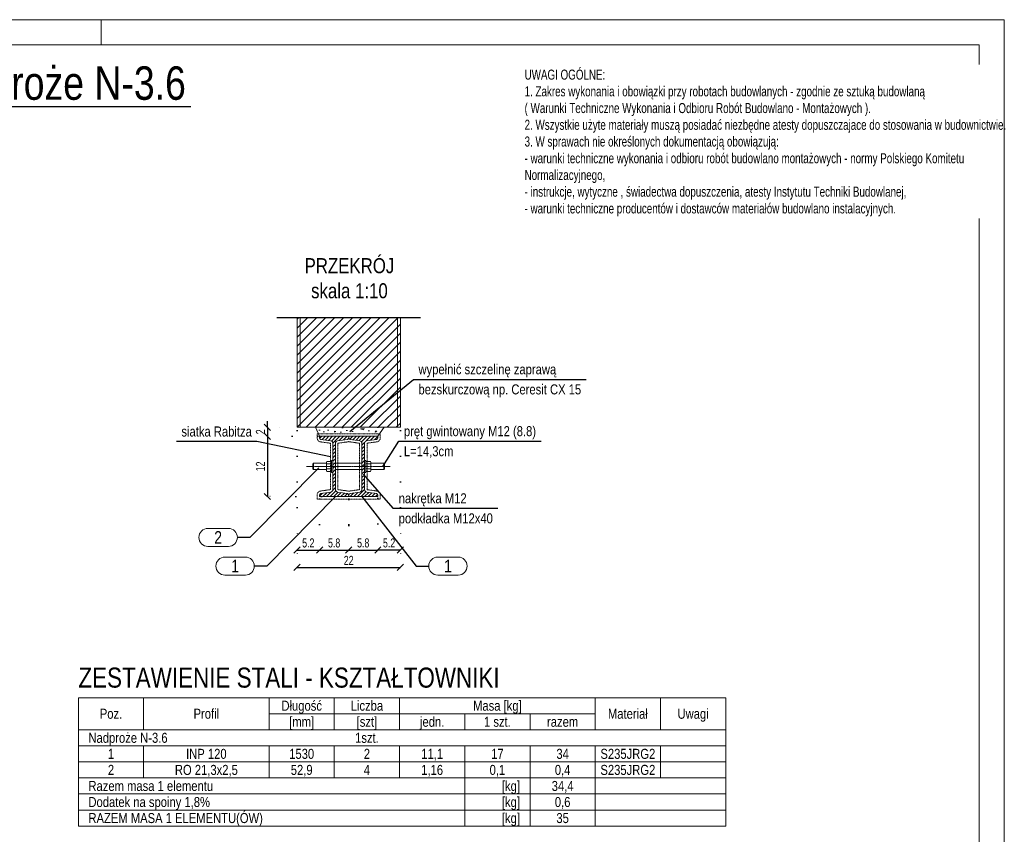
# Model space of a CAD drawing. Header units: millimetres. Extents: x 11149 to 111407, y -107619 to -23630.
# Tile 63 of 245: x 20261 to 20752, y -36766 to -36360. Entities that reach past the tile are written whole.
import ezdxf
from ezdxf.enums import TextEntityAlignment as Align

# ---------------------------------------------------------------- set-up
doc = ezdxf.new("R2010")
doc.units = ezdxf.units.MM
doc.header["$LTSCALE"] = 2
for name, pattern in [('CENTER2', [28.575, 19.05, -3.175, 3.175, -3.175]), ('DOT', [6.35, 0, -6.35]), ('HIDDEN', [9.525, 6.35, -3.175])]:
    doc.linetypes.add(name, pattern=pattern)
doc.layers.get('0').update_dxf_attribs({"plot": 0})
doc.layers.get('Defpoints').update_dxf_attribs({"color": 1})
for name, color, linetype, lineweight in [('e-cad_252', 252, 'HIDDEN', 9), ('e-cad_cienkie', 1, 'Continuous', 9), ('e-cad_opisy', 7, 'Continuous', 9), ('e-cad_osie', 22, 'CENTER2', 9), ('e-cad_stal_kontur', 222, 'Continuous', 20), ('e-cad_stal_wypelnienia', 224, 'Continuous', 9), ('e-cad_wymiary', 4, 'Continuous', 9), ('Opisy', 7, 'Continuous', 13)]:
    doc.layers.add(name, color=color, linetype=linetype, lineweight=lineweight)
doc.layers.add('e-cad_ukryte', color=30, linetype='HIDDEN')
doc.styles.add('e-cad_1', font='arial.ttf', dxfattribs={"width": 0.7})
doc.styles.add('e-cad_2', font='arial.ttf', dxfattribs={"width": 0.8})
doc.dimstyles.new('e-cad_1_10_[cm]', dxfattribs={"dimtxt": 1.8, "dimasz": 1.25, "dimexe": 1.25, "dimexo": 0.625, "dimgap": 0.5, "dimtad": 1, "dimdec": 0, "dimrnd": 1, "dimzin": 1, "dimtxsty": 'e-cad_1', "dimblk": 'OBLIQUE', "dimcen": 2.5, "dimclrd": 256, "dimclre": 252, "dimclrt": 7, "dimadec": 0, "dimazin": 0, "dimtfac": 1, "dimtix": 1, "dimtmove": 2, "dimatfit": 3, "dimldrblk": 'NONE', "dimfxl": 60, "dimfxlon": 1, "dimarcsym": 0})
doc.dimstyles.new('e-cad_1_25_10[cm]', dxfattribs={"dimscale": 2.5, "dimtxt": 1.8, "dimasz": 1.25, "dimexe": 1.25, "dimexo": 0.625, "dimgap": 0.5, "dimtad": 1, "dimdec": 0, "dimlfac": 0.4, "dimrnd": 1, "dimzin": 1, "dimtxsty": 'e-cad_1', "dimblk": 'OBLIQUE', "dimcen": 2.5, "dimclrd": 30, "dimclre": 252, "dimclrt": 7, "dimadec": 0, "dimazin": 0, "dimtfac": 1, "dimtix": 1, "dimtmove": 2, "dimatfit": 3, "dimfxl": 60, "dimfxlon": 1, "dimarcsym": 0})
doc.dimstyles.new('e-cad_1_25_[cm]', dxfattribs={"dimscale": 2.5, "dimtxt": 1.8, "dimasz": 1.25, "dimexe": 1.25, "dimexo": 0.625, "dimgap": 0.5, "dimtad": 1, "dimdec": 0, "dimrnd": 1, "dimzin": 1, "dimtxsty": 'e-cad_1', "dimblk": 'OBLIQUE', "dimcen": 2.5, "dimclrd": 256, "dimclre": 252, "dimclrt": 7, "dimadec": 0, "dimazin": 0, "dimtfac": 1, "dimtix": 1, "dimtmove": 2, "dimatfit": 3, "dimldrblk": 'NONE', "dimfxl": 60, "dimfxlon": 1, "dimarcsym": 0})

# ---------------------------------------------------------------- blocks, each defined once
blk = doc.blocks.new('A3_poziom')
at = {"ltscale": 0.8}
blk.add_line((240, 292), (240, 297), dxfattribs=at)
for points in [[(0, 0), (420, 0), (420, 297), (0, 297)], [(30, 5), (415, 5), (415, 292), (30, 292)]]:
    blk.add_lwpolyline(points, close=True)
blk = doc.blocks.new('e-cad_ZelbetPozycja')
at = {"layer": 'e-cad_opisy', "ltscale": 0.04, "style": 'e-cad_1', "width": 0.8}
for tag, p, height in [('OPIS_1', (0, 1.33), 6.67), ('OPIS_2', (0, -5.33), 4), ('OPIS_4', (16, -5.33), 4), ('OPIS_3', (0, -9.33), 2.67)]:
    blk.add_attdef(tag, p, '', height=height, dxfattribs=at)
at = {"layer": 'e-cad_opisy', "ltscale": 0.04, "style": 'e-cad_1', "width": 0.8, "flags": 1}
for tag, p in [('POZYCJA', (0, -20)), ('ILOSC', (0, -26.67)), ('DODATEK', (0, -33.33))]:
    blk.add_attdef(tag, p, '', height=4, dxfattribs=at)
blk = doc.blocks.new('_None')
blk = doc.blocks.new('_OBLIQUE')
at = {"color": 0, "linetype": 'ByBlock', "lineweight": -2}
blk.add_line((-0.5, -0.5), (0.5, 0.5), dxfattribs=at)
blk = doc.blocks.new('e-cad_StalOpisNiezliczalny_1')
at = {"layer": 'e-cad_cienkie', "ltscale": 0.4}
blk.add_lwpolyline([(5.87, 1.8), (1.78, 1.8, 0.991311), (1.78, -1.8), (5.87, -1.8, 0.991311)], format="xyb", close=True, dxfattribs=at)
at = {"layer": 'e-cad_opisy', "color": 9, "ltscale": 0.04, "style": 'e-cad_1', "width": 0.8}
blk.add_attdef('NR', text='', height=2.5, dxfattribs=at).set_placement((3.83, 0), align=Align.MIDDLE_CENTER)
blk = doc.blocks.new('*D1512')
at = {"layer": 'Defpoints', "color": 0, "ltscale": 0.5}
for p in [(20392.24, -36563.21), (20384.77, -36567.71), (20411.49, -36567.71)]:
    blk.add_point(p, dxfattribs=at)
at = {"layer": 'e-cad_opisy', "color": 30, "lineweight": -2}
for p, q in [((20384.77, -36563.21), (20384.77, -36560.09)), ((20384.77, -36563.21), (20384.77, -36567.71)), ((20384.77, -36567.71), (20384.77, -36570.84))]:
    blk.add_line(p, q, dxfattribs=at)
at = {"layer": 'e-cad_opisy', "color": 252, "linetype": 'DOT', "lineweight": -2}
for p, q in [((20390.67, -36563.21), (20381.64, -36563.21)), ((20409.92, -36567.71), (20381.64, -36567.71))]:
    blk.add_line(p, q, dxfattribs=at)
at = {"layer": 'e-cad_opisy', "color": 30, "lineweight": -2, "ltscale": 0.5, "xscale": 3.125, "yscale": 3.125, "zscale": 3.125}
for p, rotation in [((20384.77, -36563.21), 270), ((20384.77, -36567.71), 90)]:
    blk.add_blockref('_OBLIQUE', p, dxfattribs=dict(at, rotation=rotation))
at = {"layer": 'e-cad_opisy', "color": 7, "ltscale": 0.5, "insert": (20381.26, -36565.46), "char_height": 4.5, "attachment_point": 5, "rotation": 90, "style": 'e-cad_1'}
blk.add_mtext('2', dxfattribs=at)
blk = doc.blocks.new('*D1513')
at = {"layer": 'Defpoints', "color": 0, "ltscale": 0.5}
for p in [(20411.49, -36567.71), (20384.77, -36597.71), (20413.27, -36597.71)]:
    blk.add_point(p, dxfattribs=at)
at = {"layer": 'e-cad_opisy', "color": 252, "linetype": 'DOT', "lineweight": -2}
for p, q in [((20409.92, -36567.71), (20381.64, -36567.71)), ((20411.71, -36597.71), (20381.64, -36597.71))]:
    blk.add_line(p, q, dxfattribs=at)
at = {"layer": 'e-cad_opisy', "color": 30, "lineweight": -2}
blk.add_line((20384.77, -36567.71), (20384.77, -36597.71), dxfattribs=at)
at = {"layer": 'e-cad_opisy', "color": 30, "lineweight": -2, "ltscale": 0.5, "xscale": 3.125, "yscale": 3.125, "zscale": 3.125}
for p, rotation in [((20384.77, -36567.71), 90), ((20384.77, -36597.71), 270)]:
    blk.add_blockref('_OBLIQUE', p, dxfattribs=dict(at, rotation=rotation))
at = {"layer": 'e-cad_opisy', "color": 7, "ltscale": 0.5, "insert": (20381.26, -36582.71), "char_height": 4.5, "attachment_point": 5, "rotation": 90, "style": 'e-cad_1'}
blk.add_mtext('12', dxfattribs=at)
blk = doc.blocks.new('*D1514')
at = {"layer": 'Defpoints', "color": 0, "ltscale": 0.5}
for p in [(20399.49, -36563.21), (20410.74, -36597.34), (20410.74, -36624.41)]:
    blk.add_point(p, dxfattribs=at)
at = {"layer": 'e-cad_opisy', "color": 252, "linetype": 'DOT', "lineweight": -2}
for p, q in [((20399.49, -36564.77), (20399.49, -36627.54)), ((20410.74, -36598.9), (20410.74, -36627.54))]:
    blk.add_line(p, q, dxfattribs=at)
at = {"layer": 'e-cad_opisy', "color": 30, "lineweight": -2}
blk.add_line((20399.49, -36624.41), (20410.74, -36624.41), dxfattribs=at)
at = {"layer": 'e-cad_opisy', "color": 30, "lineweight": -2, "ltscale": 0.5, "xscale": 3.125, "yscale": 3.125, "zscale": 3.125, "rotation": 180}
blk.add_blockref('_OBLIQUE', (20399.49, -36624.41), dxfattribs=at)
at = {"layer": 'e-cad_opisy', "color": 30, "lineweight": -2, "ltscale": 0.5, "xscale": 3.125, "yscale": 3.125, "zscale": 3.125}
blk.add_blockref('_OBLIQUE', (20410.74, -36624.41), dxfattribs=at)
at = {"layer": 'e-cad_opisy', "color": 7, "ltscale": 0.5, "insert": (20405.11, -36620.87), "char_height": 4.5, "attachment_point": 5, "style": 'e-cad_1'}
blk.add_mtext('5.2', dxfattribs=at)
blk = doc.blocks.new('*D1515')
at = {"layer": 'Defpoints', "color": 0, "ltscale": 0.5}
for p in [(20425.24, -36597.34), (20439.74, -36596.97), (20439.74, -36624.41)]:
    blk.add_point(p, dxfattribs=at)
at = {"layer": 'e-cad_opisy', "color": 252, "linetype": 'DOT', "lineweight": -2}
for p, q in [((20425.24, -36598.9), (20425.24, -36627.54)), ((20439.74, -36598.53), (20439.74, -36627.54))]:
    blk.add_line(p, q, dxfattribs=at)
at = {"layer": 'e-cad_opisy', "color": 30, "lineweight": -2}
blk.add_line((20425.24, -36624.41), (20439.74, -36624.41), dxfattribs=at)
at = {"layer": 'e-cad_opisy', "color": 30, "lineweight": -2, "ltscale": 0.5, "xscale": 3.125, "yscale": 3.125, "zscale": 3.125, "rotation": 180}
blk.add_blockref('_OBLIQUE', (20425.24, -36624.41), dxfattribs=at)
at = {"layer": 'e-cad_opisy', "color": 30, "lineweight": -2, "ltscale": 0.5, "xscale": 3.125, "yscale": 3.125, "zscale": 3.125}
blk.add_blockref('_OBLIQUE', (20439.74, -36624.41), dxfattribs=at)
at = {"layer": 'e-cad_opisy', "color": 7, "ltscale": 0.5, "insert": (20432.49, -36620.87), "char_height": 4.5, "attachment_point": 5, "style": 'e-cad_1'}
blk.add_mtext('5.8', dxfattribs=at)
blk = doc.blocks.new('*D1516')
at = {"layer": 'Defpoints', "color": 0, "ltscale": 0.5}
for p in [(20399.49, -36624.41), (20450.99, -36624.41), (20450.99, -36633.04)]:
    blk.add_point(p, dxfattribs=at)
at = {"layer": 'e-cad_opisy', "color": 252, "linetype": 'DOT', "lineweight": -2}
for p, q in [((20399.49, -36625.98), (20399.49, -36636.16)), ((20450.99, -36625.98), (20450.99, -36636.16))]:
    blk.add_line(p, q, dxfattribs=at)
at = {"layer": 'e-cad_opisy', "color": 30, "lineweight": -2}
blk.add_line((20399.49, -36633.04), (20450.99, -36633.04), dxfattribs=at)
at = {"layer": 'e-cad_opisy', "color": 30, "lineweight": -2, "ltscale": 0.5, "xscale": 3.125, "yscale": 3.125, "zscale": 3.125, "rotation": 180}
blk.add_blockref('_OBLIQUE', (20399.49, -36633.04), dxfattribs=at)
at = {"layer": 'e-cad_opisy', "color": 30, "lineweight": -2, "ltscale": 0.5, "xscale": 3.125, "yscale": 3.125, "zscale": 3.125}
blk.add_blockref('_OBLIQUE', (20450.99, -36633.04), dxfattribs=at)
at = {"layer": 'e-cad_opisy', "color": 7, "ltscale": 0.5, "insert": (20425.24, -36629.53), "char_height": 4.5, "attachment_point": 5, "style": 'e-cad_1'}
blk.add_mtext('22', dxfattribs=at)
blk = doc.blocks.new('*D1537')
at = {"layer": 'Defpoints', "color": 0, "ltscale": 0.5}
for p in [(20425.24, -36597.71), (20410.74, -36624.41), (20425.24, -36624.41)]:
    blk.add_point(p, dxfattribs=at)
at = {"layer": 'e-cad_opisy', "color": 252, "linetype": 'DOT', "lineweight": -2}
for p, q in [((20425.24, -36599.27), (20425.24, -36627.54)), ((20410.74, -36622.85), (20410.74, -36621.29))]:
    blk.add_line(p, q, dxfattribs=at)
at = {"layer": 'e-cad_opisy', "color": 30, "lineweight": -2}
blk.add_line((20410.74, -36624.41), (20425.24, -36624.41), dxfattribs=at)
at = {"layer": 'e-cad_opisy', "color": 30, "lineweight": -2, "ltscale": 0.5, "xscale": 3.125, "yscale": 3.125, "zscale": 3.125, "rotation": 180}
blk.add_blockref('_OBLIQUE', (20410.74, -36624.41), dxfattribs=at)
at = {"layer": 'e-cad_opisy', "color": 30, "lineweight": -2, "ltscale": 0.5, "xscale": 3.125, "yscale": 3.125, "zscale": 3.125}
blk.add_blockref('_OBLIQUE', (20425.24, -36624.41), dxfattribs=at)
at = {"layer": 'e-cad_opisy', "color": 7, "ltscale": 0.5, "insert": (20417.99, -36620.87), "char_height": 4.5, "attachment_point": 5, "style": 'e-cad_1'}
blk.add_mtext('5.8', dxfattribs=at)
blk = doc.blocks.new('*D1539')
at = {"layer": 'Defpoints', "color": 0, "ltscale": 0.5}
for p in [(20450.99, -36563.21), (20439.74, -36596.97), (20439.74, -36624.41)]:
    blk.add_point(p, dxfattribs=at)
at = {"layer": 'e-cad_opisy', "color": 252, "linetype": 'DOT', "lineweight": -2}
for p, q in [((20450.99, -36564.77), (20450.99, -36627.54)), ((20439.74, -36598.53), (20439.74, -36627.54))]:
    blk.add_line(p, q, dxfattribs=at)
at = {"layer": 'e-cad_opisy', "color": 30, "lineweight": -2}
blk.add_line((20450.99, -36624.41), (20439.74, -36624.41), dxfattribs=at)
at = {"layer": 'e-cad_opisy', "color": 30, "lineweight": -2, "ltscale": 0.5, "xscale": 3.125, "yscale": 3.125, "zscale": 3.125, "rotation": 180}
blk.add_blockref('_OBLIQUE', (20439.74, -36624.41), dxfattribs=at)
at = {"layer": 'e-cad_opisy', "color": 30, "lineweight": -2, "ltscale": 0.5, "xscale": 3.125, "yscale": 3.125, "zscale": 3.125}
blk.add_blockref('_OBLIQUE', (20450.99, -36624.41), dxfattribs=at)
at = {"layer": 'e-cad_opisy', "color": 7, "ltscale": 0.5, "insert": (20445.36, -36620.87), "char_height": 4.5, "attachment_point": 5, "style": 'e-cad_1'}
blk.add_mtext('5.2', dxfattribs=at)

msp = doc.modelspace()

# ---------------------------------------------------------------- hatches: boundary and pattern name
at = {"layer": 'e-cad_252', "ltscale": 10}
h = msp.add_hatch(dxfattribs=at)
h.set_pattern_fill('ANSI31', color=256)
h.set_pattern_definition([(45, (18022.2896, -40925.081), (-2.245064, 2.245064), [])])
h.paths.add_polyline_path([(20399.49, -36508.42), (20399.49, -36563.21), (20450.99, -36563.21), (20450.99, -36508.42)])
at = {"layer": 'e-cad_252', "ltscale": 0.8}
h = msp.add_hatch(dxfattribs=at)
h.set_pattern_fill('CONC', color=256, scale=0.625, angle=30)
h.set_pattern_definition([(30, (10823.433, -41338.94), (-7.9375, 13.748153), [0, -15.875]), (30, (10826.349, -41343.672), (-7.9375, 13.748153), [0, -15.875]), (30, (10822.475, -41336.01), (-7.9375, 13.748153), [0, -15.875]), (8.1986, (10817.7869, -41344.3997), (49.1819629, 10.0643501), [1.709785, -83.77971]), (246.8699, (10819.4792, -41344.156), (25.36945775, 51.3088076), [0.79375, -78.58125]), (160.6013, (10819.1674, -41344.8858), (116.36576442, -42.80140287), [1.463596, -144.896665]), (236.5651, (10815.583, -41349.155), (-5.8106313, -21.6856646), [0.35498, -35.142599]), (356.3099, (10815.3874, -41349.4512), (35.433811, 2.1268249), [0.57239, -56.66575]), (138.4349, (10815.9586, -41349.488), (-29.6231348, 19.5588252), [0.502015, -49.699148]), (255, (10825.176, -41345.45), (7.937502, -13.748158), [0.673513, -21.777119]), (30, (10825.001, -41346.1), (5.810653, 21.685653), [0.9525, -14.9225]), (165, (10825.826, -41345.624), (-13.748158, -7.937502), [0.673513, -21.777119]), (281.5651, (10818.446, -41337.6035), (-2.126872, 35.4337999), [0.502015, -49.699148]), (30, (10818.546, -41338.095), (5.810653, 21.685653), [0.79375, -15.08125]), (173.1301, (10819.2338, -41337.6984), (-57.1194597, 3.6838089), [0.79375, -78.58125]), (243.6901, (10811.08, -41341.673), (19.5587899, 29.6231681), [0.57239, -56.66575]), (11.5651, (10810.826, -41342.186), (-35.4337999, -2.1268721), [1.00403, -49.197133]), (156.8699, (10811.8098, -41341.9847), (51.3088076, -25.36945775), [0.79375, -78.58125]), (30, (10815.384, -41339.921), (-7.9375, 13.748153), [0, -15.875]), (30, (10813.736, -41345.639), (-7.9375, 13.748153), [0, -15.875]), (30, (10820.522, -41348.503), (-7.9375, 13.748153), [0, -15.875]), (30, (10821.774, -41342.098), (-7.9375, 13.748153), [0, -15.875]), (30, (10816.437, -41342.063), (-7.9375, 13.748153), [0, -15.875]), (30, (10813.175, -41343.396), (-7.9375, 13.748153), [0, -15.875]), (30, (10814.888, -41343.507), (-7.9375, 13.748153), [0, -15.875]), (30, (10816.243, -41347.124), (-7.9375, 13.748153), [0, -15.875]), (30, (10812.626, -41348.479), (-7.9375, 13.748153), [0, -15.875]), (30, (10810.938, -41345.238), (-7.9375, 13.748153), [0, -15.875]), (30, (10808.78, -41342.451), (-7.9375, 13.748153), [0, -15.875]), (30, (10812.724, -41339.44), (-7.9375, 13.748153), [0, -15.875]), (30, (10815.431, -41337.144), (-7.9375, 13.748153), [0, -15.875]), (30, (10820.56, -41334.916), (-7.9375, 13.748153), [0, -15.875]), (30, (10819.721, -41341.083), (-7.9375, 13.748153), [0, -15.875]), (30, (10816.918, -41339.402), (-7.9375, 13.748153), [0, -15.875]), (30, (10821.828, -41345.366), (-7.9375, 13.748153), [0, -15.875]), (30, (10818.1, -41348.435), (-7.9375, 13.748153), [0, -15.875]), (30, (10823.971, -41349.078), (-7.9375, 13.748153), [0, -15.875]), (30, (10818.958, -41350.873), (-7.9375, 13.748153), [0, -15.875]), (30, (10814.796, -41353.825), (-7.9375, 13.748153), [0, -15.875]), (30, (10816.843, -41353.56), (-7.9375, 13.748153), [0, -15.875]), (30, (10815.87, -41351.556), (-7.9375, 13.748153), [0, -15.875]), (30, (10826.35, -41348.438), (-7.9375, 13.748153), [0, -15.875]), (30, (10824.746, -41341.848), (-7.9375, 13.748153), [0, -15.875]), (30, (10821.677, -41338.12), (-7.9375, 13.748153), [0, -15.875]), (30, (10821.068, -41351.67), (-7.9375, 13.748153), [0, -15.875])])
h.paths.add_polyline_path([(20408.72, -36563.21), (20442.89, -36563.21), (20440.61, -36566.46), (20425.99, -36566.46), (20410.18, -36566.46)])
at = {"layer": 'e-cad_stal_wypelnienia', "ltscale": 0.4}
h = msp.add_hatch(dxfattribs=at)
h.set_pattern_fill('ANSI31', color=256, scale=0.4, style=0)
h.set_pattern_definition([(45, (-4079.5453, -53528.246), (-0.89802561, 0.89802561), [])])
edge = h.paths.add_edge_path()
edge.add_line((20410.74, -36597.71), (20410.74, -36596.97))
edge.add_ellipse((20411.52, -36596.98), major_axis=(-0.732, 0.277), ratio=1, start_angle=299.2165, end_angle=380.2165, ccw=False)
edge.add_line((20411.4, -36596.2), (20416.25, -36595.52))
edge.add_ellipse((20416.06, -36594.25), major_axis=(1.29, 0), ratio=1, start_angle=278.4848, end_angle=359.4848)
edge.add_line((20417.35, -36594.26), (20417.35, -36571.16))
edge.add_ellipse((20416.06, -36571.18), major_axis=(1.23, 0.4), ratio=1, start_angle=342.5537, end_angle=423.5537)
edge.add_line((20416.25, -36569.9), (20411.4, -36569.22))
edge.add_ellipse((20411.52, -36568.45), major_axis=(-0.644, -0.445), ratio=1, start_angle=325.8497, end_angle=406.8497, ccw=False)
edge.add_line((20410.74, -36568.46), (20410.74, -36567.71))
edge.add_line((20410.74, -36567.71), (20425.24, -36567.71))
edge.add_line((20425.24, -36567.71), (20425.24, -36568.46))
edge.add_ellipse((20424.45, -36568.45), major_axis=(-0.732, 0.277), ratio=1, start_angle=479.2165, end_angle=560.2165, ccw=False)
edge.add_line((20424.57, -36569.22), (20419.72, -36569.9))
edge.add_ellipse((20419.91, -36571.18), major_axis=(1.29, 0), ratio=1, start_angle=98.4848, end_angle=179.4848)
edge.add_line((20418.62, -36571.16), (20418.62, -36594.26))
edge.add_ellipse((20419.91, -36594.25), major_axis=(1.29, 0), ratio=1, start_angle=180.5152, end_angle=261.5152)
edge.add_line((20419.72, -36595.52), (20424.57, -36596.2))
edge.add_ellipse((20424.45, -36596.98), major_axis=(-0.644, -0.445), ratio=1, start_angle=505.8497, end_angle=586.8497, ccw=False)
edge.add_line((20425.24, -36596.97), (20425.24, -36597.71))
edge.add_line((20425.24, -36597.71), (20410.74, -36597.71))
h = msp.add_hatch(dxfattribs=at)
h.set_pattern_fill('ANSI31', color=256, scale=0.4, angle=180, style=0)
h.set_pattern_definition([(225, (-4148.5453, -53528.246), (0.89802561, -0.89802561), [])])
edge = h.paths.add_edge_path()
edge.add_line((20425.24, -36567.71), (20425.24, -36568.46))
edge.add_ellipse((20426.02, -36568.45), major_axis=(0.732, -0.277), ratio=1, start_angle=201.2469, end_angle=282.2469)
edge.add_line((20425.9, -36569.22), (20430.75, -36569.9))
edge.add_ellipse((20430.56, -36571.18), major_axis=(-0.911, -0.911), ratio=1, start_angle=495.5152, end_angle=576.5152, ccw=False)
edge.add_line((20431.85, -36571.16), (20431.85, -36594.26))
edge.add_ellipse((20430.56, -36594.25), major_axis=(-1.29, 0), ratio=1, start_angle=458.4848, end_angle=539.4848, ccw=False)
edge.add_line((20430.75, -36595.52), (20425.9, -36596.2))
edge.add_ellipse((20426.02, -36596.98), major_axis=(0.644, 0.445), ratio=1, start_angle=63.8193, end_angle=144.8193)
edge.add_line((20425.24, -36596.97), (20425.24, -36597.71))
edge.add_line((20425.24, -36597.71), (20439.74, -36597.71))
edge.add_line((20439.74, -36597.71), (20439.74, -36596.97))
edge.add_ellipse((20438.95, -36596.98), major_axis=(0.732, -0.277), ratio=1, start_angle=21.2469, end_angle=102.2469)
edge.add_line((20439.07, -36596.2), (20434.22, -36595.52))
edge.add_ellipse((20434.41, -36594.25), major_axis=(-1.29, 0), ratio=1, start_angle=360.5152, end_angle=441.5152, ccw=False)
edge.add_line((20433.12, -36594.26), (20433.12, -36571.16))
edge.add_ellipse((20434.41, -36571.18), major_axis=(-1.23, -0.4), ratio=1, start_angle=260.5233, end_angle=341.5233, ccw=False)
edge.add_line((20434.22, -36569.9), (20439.07, -36569.22))
edge.add_ellipse((20438.95, -36568.45), major_axis=(0.644, 0.445), ratio=1, start_angle=243.8193, end_angle=324.8193)
edge.add_line((20439.74, -36568.46), (20439.74, -36567.71))
edge.add_line((20439.74, -36567.71), (20425.24, -36567.71))

# ---------------------------------------------------------------- linework, layer by layer
at = {"layer": 'e-cad_cienkie', "ltscale": 0.5}
for points in [[(20290.57, -36713.96), (20323.07, -36713.96), (20323.07, -36697.96), (20290.57, -36697.96)], [(20323.07, -36713.96), (20385.57, -36713.96), (20385.57, -36697.96), (20323.07, -36697.96)], [(20385.57, -36705.96), (20418.07, -36705.96), (20418.07, -36697.96), (20385.57, -36697.96)], [(20418.07, -36705.96), (20450.57, -36705.96), (20450.57, -36697.96), (20418.07, -36697.96)], [(20450.57, -36705.96), (20548.07, -36705.96), (20548.07, -36697.96), (20450.57, -36697.96)], [(20548.07, -36713.96), (20580.57, -36713.96), (20580.57, -36697.96), (20548.07, -36697.96)], [(20580.57, -36713.96), (20613.07, -36713.96), (20613.07, -36697.96), (20580.57, -36697.96)], [(20385.57, -36713.96), (20418.07, -36713.96), (20418.07, -36705.96), (20385.57, -36705.96)], [(20418.07, -36713.96), (20450.57, -36713.96), (20450.57, -36705.96), (20418.07, -36705.96)], [(20450.57, -36713.96), (20483.07, -36713.96), (20483.07, -36705.96), (20450.57, -36705.96)], [(20483.07, -36713.96), (20515.57, -36713.96), (20515.57, -36705.96), (20483.07, -36705.96)], [(20515.57, -36713.96), (20548.07, -36713.96), (20548.07, -36705.96), (20515.57, -36705.96)], [(20290.57, -36721.96), (20613.07, -36721.96), (20613.07, -36713.96), (20290.57, -36713.96)], [(20290.57, -36729.96), (20323.07, -36729.96), (20323.07, -36721.96), (20290.57, -36721.96)], [(20323.07, -36729.96), (20385.57, -36729.96), (20385.57, -36721.96), (20323.07, -36721.96)], [(20385.57, -36729.96), (20418.07, -36729.96), (20418.07, -36721.96), (20385.57, -36721.96)], [(20418.07, -36729.96), (20450.57, -36729.96), (20450.57, -36721.96), (20418.07, -36721.96)], [(20450.57, -36729.96), (20483.07, -36729.96), (20483.07, -36721.96), (20450.57, -36721.96)], [(20483.07, -36729.96), (20515.57, -36729.96), (20515.57, -36721.96), (20483.07, -36721.96)], [(20515.57, -36729.96), (20548.07, -36729.96), (20548.07, -36721.96), (20515.57, -36721.96)], [(20548.07, -36729.96), (20580.57, -36729.96), (20580.57, -36721.96), (20548.07, -36721.96)], [(20580.57, -36729.96), (20613.07, -36729.96), (20613.07, -36721.96), (20580.57, -36721.96)], [(20290.57, -36737.96), (20323.07, -36737.96), (20323.07, -36729.96), (20290.57, -36729.96)], [(20323.07, -36737.96), (20385.57, -36737.96), (20385.57, -36729.96), (20323.07, -36729.96)], [(20385.57, -36737.96), (20418.07, -36737.96), (20418.07, -36729.96), (20385.57, -36729.96)], [(20418.07, -36737.96), (20450.57, -36737.96), (20450.57, -36729.96), (20418.07, -36729.96)], [(20450.57, -36737.96), (20483.07, -36737.96), (20483.07, -36729.96), (20450.57, -36729.96)], [(20483.07, -36737.96), (20515.57, -36737.96), (20515.57, -36729.96), (20483.07, -36729.96)], [(20515.57, -36737.96), (20548.07, -36737.96), (20548.07, -36729.96), (20515.57, -36729.96)], [(20548.07, -36737.96), (20580.57, -36737.96), (20580.57, -36729.96), (20548.07, -36729.96)], [(20580.57, -36737.96), (20613.07, -36737.96), (20613.07, -36729.96), (20580.57, -36729.96)], [(20290.57, -36745.96), (20483.07, -36745.96), (20483.07, -36737.96), (20290.57, -36737.96)], [(20483.07, -36745.96), (20515.57, -36745.96), (20515.57, -36737.96), (20483.07, -36737.96)], [(20515.57, -36745.96), (20548.07, -36745.96), (20548.07, -36737.96), (20515.57, -36737.96)], [(20548.07, -36745.96), (20613.07, -36745.96), (20613.07, -36737.96), (20548.07, -36737.96)], [(20290.57, -36753.96), (20483.07, -36753.96), (20483.07, -36745.96), (20290.57, -36745.96)], [(20483.07, -36753.96), (20515.57, -36753.96), (20515.57, -36745.96), (20483.07, -36745.96)], [(20515.57, -36753.96), (20548.07, -36753.96), (20548.07, -36745.96), (20515.57, -36745.96)], [(20548.07, -36753.96), (20613.07, -36753.96), (20613.07, -36745.96), (20548.07, -36745.96)], [(20290.57, -36761.96), (20483.07, -36761.96), (20483.07, -36753.96), (20290.57, -36753.96)], [(20483.07, -36761.96), (20515.57, -36761.96), (20515.57, -36753.96), (20483.07, -36753.96)], [(20515.57, -36761.96), (20548.07, -36761.96), (20548.07, -36753.96), (20515.57, -36753.96)], [(20548.07, -36761.96), (20613.07, -36761.96), (20613.07, -36753.96), (20548.07, -36753.96)]]:
    msp.add_lwpolyline(points, close=True, dxfattribs=at)
at = {"layer": 'e-cad_opisy'}
for p, q in [((20399.49, -36563.21), (20399.49, -36508.42)), ((20399.49, -36508.42), (20399.49, -36563.21)), ((20400.99, -36563.21), (20400.99, -36508.42)), ((20400.99, -36508.42), (20400.99, -36563.21)), ((20449.49, -36508.42), (20449.49, -36563.21)), ((20450.99, -36563.21), (20450.99, -36508.42)), ((20450.99, -36508.42), (20450.99, -36563.21)), ((20399.49, -36563.21), (20450.99, -36563.21))]:
    msp.add_line(p, q, dxfattribs=at)
at = {"layer": 'e-cad_opisy', "color": 0, "linetype": 'HIDDEN', "ltscale": 4}
for p, q in [((20407.35, -36581.5), (20407.35, -36583.92)), ((20407.72, -36581.12), (20407.72, -36584.3)), ((20418.62, -36581.12), (20431.85, -36581.12)), ((20418.62, -36584.3), (20431.85, -36584.3)), ((20442.75, -36581.12), (20442.75, -36584.3)), ((20443.12, -36581.5), (20443.12, -36583.92))]:
    msp.add_line(p, q, dxfattribs=at)
at = {"layer": 'e-cad_opisy'}
for points in [[(20417.35, -36585.71), (20417.35, -36579.71), (20416.72, -36579.71), (20416.72, -36585.71), (20417.35, -36585.71)], [(20433.12, -36585.71), (20433.12, -36579.71), (20433.75, -36579.71), (20433.75, -36585.71), (20433.12, -36585.71)], [(20414.12, -36584.57), (20414.12, -36580.85)], [(20414.12, -36581.47), (20416.72, -36581.47)], [(20414.12, -36583.95), (20416.72, -36583.95)], [(20414.38, -36580.23), (20416.46, -36580.23)], [(20416.72, -36584.57), (20416.72, -36580.85)], [(20433.75, -36584.57), (20433.75, -36580.85)], [(20436.35, -36581.47), (20433.75, -36581.47)], [(20436.35, -36583.95), (20433.75, -36583.95)], [(20436.09, -36580.23), (20434.01, -36580.23)], [(20436.35, -36584.57), (20436.35, -36580.85)], [(20414.38, -36585.19), (20416.46, -36585.19)], [(20436.09, -36585.19), (20434.01, -36585.19)]]:
    msp.add_lwpolyline(points, dxfattribs=at)
at = {"layer": 'e-cad_opisy', "color": 0, "linetype": 'HIDDEN', "ltscale": 4}
for points in [[(20407.35, -36581.5), (20407.72, -36581.12), (20414.12, -36581.12)], [(20407.35, -36583.92), (20407.72, -36584.3), (20414.12, -36584.3)], [(20443.12, -36581.5), (20442.75, -36581.12), (20436.35, -36581.12)], [(20443.12, -36583.92), (20442.75, -36584.3), (20436.35, -36584.3)]]:
    msp.add_lwpolyline(points, dxfattribs=at)
at = {"layer": 'e-cad_opisy'}
for points in [[(20414.38, -36581.47, -0.419144), (20414.38, -36580.23)], [(20414.38, -36583.95, -0.209572), (20414.38, -36581.47)], [(20414.38, -36585.19, -0.419144), (20414.38, -36583.95)], [(20416.46, -36581.47, 0.419144), (20416.46, -36580.23)], [(20416.46, -36583.95, 0.209572), (20416.46, -36581.47)], [(20416.46, -36585.19, 0.419144), (20416.46, -36583.95)], [(20434.01, -36581.47, -0.419144), (20434.01, -36580.23)], [(20434.01, -36583.95, -0.209572), (20434.01, -36581.47)], [(20434.01, -36585.19, -0.419144), (20434.01, -36583.95)], [(20436.09, -36581.47, 0.419144), (20436.09, -36580.23)], [(20436.09, -36583.95, 0.209572), (20436.09, -36581.47)], [(20436.09, -36585.19, 0.419144), (20436.09, -36583.95)]]:
    msp.add_lwpolyline(points, format="xyb", dxfattribs=at)
at = {"layer": 'e-cad_osie', "ltscale": 0.02}
msp.add_lwpolyline([(20445.88, -36582.71), (20404.16, -36582.71)], dxfattribs=at)
at = {"layer": 'e-cad_stal_kontur', "linetype": 'HIDDEN', "ltscale": 0.01}
for points in [[(20425.24, -36598.96), (20409.49, -36598.96), (20409.49, -36596.96, -0.370858), (20411.23, -36594.96), (20416.07, -36594.29, 0.374036), (20416.1, -36594.25), (20416.1, -36571.17, 0.374036), (20416.06, -36571.14), (20411.23, -36570.46, -0.370858), (20409.49, -36568.46), (20409.49, -36566.46), (20425.24, -36566.46)], [(20425.24, -36598.96), (20440.99, -36598.96), (20440.99, -36596.96, 0.370858), (20439.25, -36594.96), (20434.4, -36594.29, -0.374036), (20434.37, -36594.25), (20434.37, -36571.17, -0.374036), (20434.41, -36571.14), (20439.25, -36570.46, 0.370858), (20440.99, -36568.46), (20440.99, -36566.46), (20425.24, -36566.46)], [(20425.24, -36570.33, -0.062761), (20424.75, -36570.46), (20419.9, -36571.14, 0.374036), (20419.87, -36571.18), (20419.87, -36594.25, 0.374036), (20419.91, -36594.29), (20424.75, -36594.96, -0.062761), (20425.24, -36595.1, -0.062761)], [(20425.24, -36570.33, 0.062761), (20425.73, -36570.46), (20430.57, -36571.14, -0.374036), (20430.6, -36571.18), (20430.6, -36594.25, -0.374036), (20430.56, -36594.29), (20425.73, -36594.96, 0.062761), (20425.24, -36595.1, 0.062761)]]:
    msp.add_lwpolyline(points, format="xyb", dxfattribs=at)
at = {"layer": 'e-cad_stal_kontur', "ltscale": 0.4}
for points in [[(20410.74, -36597.71), (20410.74, -36596.97, -0.368919), (20411.4, -36596.2), (20416.25, -36595.52, 0.368919), (20417.35, -36594.26), (20417.35, -36571.16, 0.368919), (20416.25, -36569.9), (20411.4, -36569.22, -0.368919), (20410.74, -36568.46), (20410.74, -36567.71), (20425.24, -36567.71), (20425.24, -36568.46, -0.368919), (20424.57, -36569.22), (20419.72, -36569.9, 0.368919), (20418.62, -36571.16), (20418.62, -36594.26, 0.368919), (20419.72, -36595.52), (20424.57, -36596.2, -0.368919), (20425.24, -36596.97), (20425.24, -36597.71), (20410.74, -36597.71)], [(20439.74, -36597.71), (20439.74, -36596.97, 0.368919), (20439.07, -36596.2), (20434.22, -36595.52, -0.368919), (20433.12, -36594.26), (20433.12, -36571.16, -0.368919), (20434.22, -36569.9), (20439.07, -36569.22, 0.368919), (20439.74, -36568.46), (20439.74, -36567.71), (20425.24, -36567.71), (20425.24, -36568.46, 0.368919), (20425.9, -36569.22), (20430.75, -36569.9, -0.368919), (20431.85, -36571.16), (20431.85, -36594.26, -0.368919), (20430.75, -36595.52), (20425.9, -36596.2, 0.368919), (20425.24, -36596.97), (20425.24, -36597.71), (20439.74, -36597.71)]]:
    msp.add_lwpolyline(points, format="xyb", dxfattribs=at)
at = {"layer": 'e-cad_ukryte', "ltscale": 0.02}
msp.add_line((20389.49, -36508.42), (20460.99, -36508.42), dxfattribs=at)
at = {"layer": 'e-cad_wymiary', "ltscale": 0.4}
for p, q in [((20410.74, -36567.71), (20408.72, -36563.21)), ((20439.74, -36567.71), (20442.89, -36563.21))]:
    msp.add_line(p, q, dxfattribs=at)

# ---------------------------------------------------------------- block references
at = {"layer": 'e-cad_opisy', "ltscale": 0.02, "xscale": 2.5, "yscale": 2.5, "zscale": 2.5}
msp.add_blockref('A3_poziom', (19701.87, -37102.55), dxfattribs=at)
at = {"layer": 'e-cad_opisy', "ltscale": 0.5, "xscale": 2.5, "yscale": 2.5, "zscale": 2.5}
msp.add_blockref('e-cad_ZelbetPozycja', (20172.18, -36403.31), dxfattribs=at).add_auto_attribs({'OPIS_1': 'poz. Nadproże N-3.6', 'OPIS_2': 'szt.1', 'OPIS_3': 'dodatek na spoiny 1,8%'})
at = {"layer": 'e-cad_opisy'}
ref = msp.add_blockref('e-cad_StalOpisNiezliczalny_1', (20369.75, -36618.07), dxfattribs=dict(at, xscale=-2.5, yscale=2.5, zscale=2.5))
ref.add_attrib('NR', '2', dxfattribs={"color": 9, "height": 6.25, "style": 'e-cad_1', "width": 0.8}).set_placement((20360.19, -36618.07), align=Align.MIDDLE_CENTER)
ref = msp.add_blockref('e-cad_StalOpisNiezliczalny_1', (20378.2, -36632.36), dxfattribs=dict(at, xscale=-2.5, yscale=2.5, zscale=2.5))
ref.add_attrib('NR', '1', dxfattribs={"color": 9, "height": 6.25, "style": 'e-cad_1', "width": 0.8}).set_placement((20368.64, -36632.36), align=Align.MIDDLE_CENTER)
at = {"layer": 'e-cad_opisy', "xscale": 2.5, "yscale": 2.5, "zscale": 2.5}
msp.add_blockref('e-cad_StalOpisNiezliczalny_1', (20465.13, -36632.36), dxfattribs=at).add_auto_attribs({'NR': '1'})

# ---------------------------------------------------------------- texts
at = {"layer": 'e-cad_opisy', "style": 'e-cad_1', "width": 0.8}
for s, p in [('wypełnić szczelinę zaprawą', (20460, -36536.81)), ('bezskurczową np. Ceresit CX 15', (20460, -36546.81)), ('siatka Rabitza', (20341.9, -36567.8))]:
    msp.add_text(s, height=5, dxfattribs=at).set_placement(p)
at = {"layer": 'e-cad_opisy', "ltscale": 0.4, "style": 'e-cad_1', "width": 0.8}
for s, p in [('pręt gwintowany M12 (8.8)', (20452.74, -36567.64)), ('L=14,3cm', (20452.74, -36577.64)), ('nakrętka M12', (20450.15, -36601.09)), ('podkładka M12x40', (20450.15, -36611.09))]:
    msp.add_text(s, height=5, dxfattribs=at).set_placement(p)
at = {"layer": 'e-cad_opisy', "ltscale": 0.5, "style": 'e-cad_1', "width": 0.8}
for s, height, p in [('ZESTAWIENIE STALI - KSZTAŁTOWNIKI', 10, (20290.57, -36692.96)), ('Nadproże N-3.6', 5, (20295.57, -36720.46)), ('Razem masa 1 elementu', 5, (20295.57, -36744.46)), ('Dodatek na spoiny 1,8%', 5, (20295.57, -36752.46)), ('RAZEM MASA 1 ELEMENTU(ÓW)', 5, (20295.57, -36760.46))]:
    msp.add_text(s, height=height, dxfattribs=at).set_placement(p)
for s, p in [('Długość', (20401.82, -36704.46)), ('Liczba', (20434.32, -36704.46)), ('Masa [kg]', (20499.32, -36704.46)), ('Poz.', (20306.82, -36708.46)), ('Profil', (20354.32, -36708.46)), ('[mm]', (20401.82, -36712.46)), ('[szt]', (20434.32, -36712.46)), ('jedn.', (20466.82, -36712.46)), ('Materiał', (20564.32, -36708.46)), ('Uwagi', (20596.82, -36708.46)), ('1 szt.', (20499.32, -36712.46)), ('razem', (20531.82, -36712.46)), ('1szt.', (20434.32, -36720.46)), ('1', (20306.82, -36728.46)), ('INP 120', (20354.32, -36728.46)), ('1530', (20401.82, -36728.46)), ('2', (20434.32, -36728.46)), ('11,1', (20466.82, -36728.46)), ('17', (20499.32, -36728.46)), ('34', (20531.82, -36728.46)), ('S235JRG2', (20564.32, -36728.46)), ('2', (20306.82, -36736.46)), ('RO 21,3x2,5', (20354.32, -36736.46)), ('52,9', (20401.82, -36736.46)), ('4', (20434.32, -36736.46)), ('1,16', (20466.82, -36736.46)), ('0,1', (20499.32, -36736.46)), ('0,4', (20531.82, -36736.46)), ('S235JRG2', (20564.32, -36736.46)), ('34,4', (20531.82, -36744.46)), ('0,6', (20531.82, -36752.46)), ('35', (20531.82, -36760.46))]:
    msp.add_text(s, height=5, dxfattribs=at).set_placement(p, align=Align.CENTER)
for p in [(20510.57, -36744.46), (20510.57, -36752.46), (20510.57, -36760.46)]:
    msp.add_text('[kg]', height=5, dxfattribs=at).set_placement(p, align=Align.RIGHT)
at = {"layer": 'e-cad_opisy', "ltscale": 0.8, "insert": (20425.6, -36499.02), "char_height": 7.5, "width": 113.777, "attachment_point": 8, "style": 'e-cad_2'}
msp.add_mtext('PRZEKRÓJ\\Pskala 1:10', dxfattribs=at)

# ---------------------------------------------------------------- dimensions: what is measured, and where the dimension line sits
at = {"layer": 'e-cad_opisy'}
for base, p1, p2, picture, middle in [((20384.77, -36567.71), (20392.24, -36563.21), (20411.49, -36567.71), '*D1512', (20381.26, -36565.46)), ((20384.77, -36597.71), (20411.49, -36567.71), (20413.27, -36597.71), '*D1513', (20381.26, -36582.71))]:
    dim = msp.add_linear_dim(base=base, p1=p1, p2=p2, angle=90, dimstyle='e-cad_1_25_10[cm]', override={"dimblk": 'OBLIQUE'}, dxfattribs=at)
    dim.commit()
    dim.dimension.update_dxf_attribs({"geometry": picture, "text_midpoint": middle})
for base, p1, p2, text, picture, middle in [((20410.74, -36624.41), (20399.49, -36563.21), (20410.74, -36597.34), '5.2', '*D1514', (20405.11, -36620.87)), ((20425.24, -36624.41), (20410.74, -36624.41), (20425.24, -36597.71), '5.8', '*D1537', (20417.99, -36620.87)), ((20439.74, -36624.41), (20425.24, -36597.34), (20439.74, -36596.97), '5.8', '*D1515', (20432.49, -36620.87)), ((20450.99, -36633.04), (20399.49, -36624.41), (20450.99, -36624.41), '22', '*D1516', (20425.24, -36629.53))]:
    dim = msp.add_linear_dim(base=base, p1=p1, p2=p2, text=text, dimstyle='e-cad_1_25_10[cm]', override={"dimtxsty": 'e-cad_1', "dimblk": 'OBLIQUE'}, dxfattribs=at)
    dim.commit()
    dim.dimension.update_dxf_attribs({"geometry": picture, "text_midpoint": middle})
dim = msp.add_linear_dim(base=(20439.74, -36624.41), p1=(20450.99, -36563.21), p2=(20439.74, -36596.97), angle=180, text='5.2', dimstyle='e-cad_1_25_10[cm]', override={"dimtxsty": 'e-cad_1', "dimblk": 'OBLIQUE'}, dxfattribs=at)
dim.commit()
dim.dimension.update_dxf_attribs({"geometry": '*D1539', "text_midpoint": (20445.36, -36620.87)})

# ---------------------------------------------------------------- leaders
at = {"layer": 'e-cad_cienkie', "ltscale": 0.5, "has_arrowhead": 0}
msp.add_leader([(20169.68, -36403.31), (20346.55, -36403.31)], dimstyle='e-cad_1_25_[cm]', dxfattribs=at)
at = {"layer": 'e-cad_cienkie', "has_arrowhead": 0}
for points in [[(20425.75, -36565.22), (20457.5, -36539.31), (20543.56, -36539.31)], [(20416.1, -36577.88), (20379.5, -36570.3), (20339.4, -36570.3)], [(20410.28, -36583.42), (20376, -36618.07), (20369.75, -36618.07)], [(20418.74, -36597.71), (20384.45, -36632.36), (20378.2, -36632.36)], [(20431.84, -36597.71), (20458.88, -36632.36), (20465.13, -36632.36)]]:
    msp.add_leader(points, dimstyle='e-cad_1_25_[cm]', override={"dimldrblk": 'None'}, dxfattribs=at)
at = {"layer": 'e-cad_cienkie', "ltscale": 0.4, "has_arrowhead": 0}
for points in [[(20442.28, -36582.71), (20450.24, -36570.14), (20521.08, -36570.14)], [(20432.52, -36586.49), (20447.15, -36603.59), (20499.56, -36603.59)]]:
    msp.add_leader(points, dimstyle='e-cad_1_10_[cm]', override={"dimldrblk": 'None'}, dxfattribs=at)

# ---------------------------------------------------------------- next in the draw order: texts
at = {"layer": 'Opisy', "insert": (20512.87, -36384.93), "char_height": 5, "width": 227.5, "attachment_point": 1, "style": 'e-cad_1', "bg_fill": 2}
msp.add_mtext('UWAGI OGÓLNE:\\P1. Zakres wykonania i obowiązki przy robotach budowlanych - zgodnie ze sztuką budowlaną\\P( Warunki Techniczne Wykonania i Odbioru Robót Budowlano - Montażowych ).\\P2. Wszystkie użyte materiały muszą posiadać niezbędne atesty dopuszczajace do stosowania w budownictwie.\\P3. W sprawach nie określonych dokumentacją obowiązują:\\P- warunki techniczne wykonania i odbioru robót budowlano montażowych - normy Polskiego Komitetu Normalizacyjnego,\\P- instrukcje, wytyczne , świadectwa dopuszczenia, atesty Instytutu Techniki Budowlanej,\\P- warunki techniczne producentów i dostawców materiałów budowlano instalacyjnych.', dxfattribs=at)

doc.saveas('drawing.dxf')
